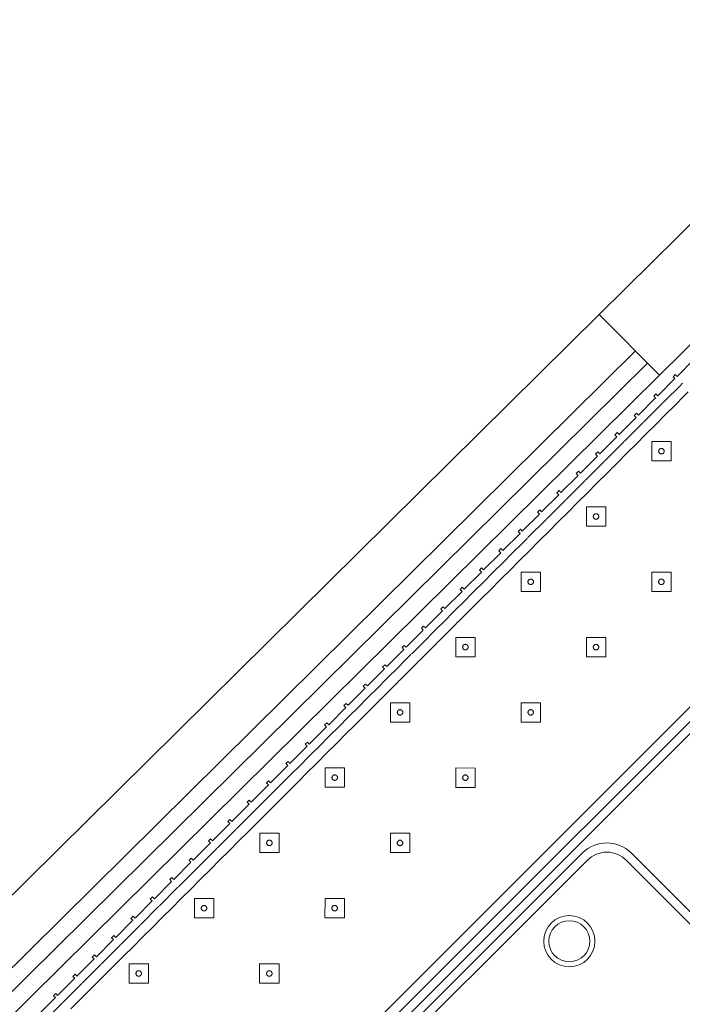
# Model space of a CAD drawing. Header units: metres. Extents: x 2232.4 to 2275.2, y 411.9 to 437.5.
# Tile 14 of 19: x 2265.4 to 2267.4, y 434.2 to 437.1. Entities that reach past the tile are written whole.
import ezdxf

# ---------------------------------------------------------------- set-up
doc = ezdxf.new("R2010")
doc.units = ezdxf.units.M
doc.layers.add('DOOR', color=5, linetype='Continuous')
doc.layers.add('WALL NEW', color=40, linetype='Continuous')
doc.layers.add('NC_N1_BANQUETTES', color=7, linetype='Continuous', lineweight=13)
doc.layers.add('NC_N1_TABLES', color=7, linetype='Continuous', lineweight=13)

# ---------------------------------------------------------------- blocks, each defined once
blk = doc.blocks.new('RP_MODERN_EXTENDED_TRIANGLE_L')
at = {"color": 0, "linetype": 'Continuous', "lineweight": -2}
for points in [[(3.96, 0.035), (3.889, 0.035), (3.889, 0.027), (3.88, 0.027), (3.88, 0.035), (3.809, 0.035), (3.809, 0.027), (3.8, 0.027), (3.8, 0.035), (3.729, 0.035), (3.729, 0.027), (3.72, 0.027), (3.72, 0.035), (3.649, 0.035), (3.649, 0.027), (3.64, 0.027), (3.64, 0.035), (3.569, 0.035), (3.569, 0.027), (3.56, 0.027), (3.56, 0.035), (3.489, 0.035), (3.489, 0.027), (3.48, 0.027), (3.48, 0.035), (3.409, 0.035), (3.409, 0.027), (3.4, 0.027), (3.4, 0.035), (3.329, 0.035), (3.329, 0.027), (3.32, 0.027), (3.32, 0.035), (3.249, 0.035), (3.249, 0.027), (3.24, 0.027), (3.24, 0.035), (3.169, 0.035), (3.169, 0.027), (3.16, 0.027), (3.16, 0.035), (3.089, 0.035), (3.089, 0.027), (3.08, 0.027), (3.08, 0.035), (3.009, 0.035), (3.009, 0.027), (3, 0.027), (3, 0.035), (2.929, 0.035), (2.929, 0.027), (2.92, 0.027), (2.92, 0.035), (2.849, 0.035), (2.849, 0.027), (2.84, 0.027), (2.84, 0.035), (2.769, 0.035), (2.769, 0.027), (2.76, 0.027), (2.76, 0.035), (2.689, 0.035), (2.689, 0.027), (2.68, 0.027), (2.68, 0.035), (2.609, 0.035), (2.609, 0.027), (2.6, 0.027), (2.6, 0.035), (2.529, 0.035), (2.529, 0.027), (2.52, 0.027), (2.52, 0.035), (2.449, 0.035), (2.449, 0.027), (2.44, 0.027), (2.44, 0.035), (2.369, 0.035), (2.369, 0.027), (2.36, 0.027), (2.36, 0.035), (2.289, 0.035), (2.289, 0.027), (2.28, 0.027), (2.28, 0.035), (2.209, 0.035), (2.209, 0.027), (2.2, 0.027), (2.2, 0.035), (2.129, 0.035), (2.129, 0.027), (2.12, 0.027), (2.12, 0.035), (2.049, 0.035), (2.049, 0.027), (2.04, 0.027), (2.04, 0.035), (1.969, 0.035), (1.969, 0.027), (1.96, 0.027), (1.96, 0.035), (1.889, 0.035), (1.889, 0.027), (1.88, 0.027), (1.88, 0.035), (1.809, 0.035), (1.809, 0.027), (1.8, 0.027), (1.8, 0.035), (1.729, 0.035), (1.729, 0.027), (1.72, 0.027), (1.72, 0.035), (1.649, 0.035), (1.649, 0.027), (1.64, 0.027), (1.64, 0.035), (1.569, 0.035), (1.569, 0.027), (1.56, 0.027), (1.56, 0.035), (1.489, 0.035), (1.489, 0.027), (1.48, 0.027), (1.48, 0.035), (1.409, 0.035), (1.409, 0.027), (1.4, 0.027), (1.4, 0.035), (1.329, 0.035), (1.329, 0.027), (1.32, 0.027), (1.32, 0.035), (1.249, 0.035)], [(0.8, 4.1), (0.8, 0.8), (4.1, 0.8)], [(3.96, 0.06), (3.889, 0.06), (3.8865, 0.0599), (3.8845, 0.0596), (3.8825, 0.0599), (3.88, 0.06), (3.809, 0.06), (3.8065, 0.0599), (3.8045, 0.0596), (3.8025, 0.0599), (3.8, 0.06), (3.729, 0.06), (3.7265, 0.0599), (3.7245, 0.0596), (3.7225, 0.0599), (3.72, 0.06), (3.649, 0.06), (3.6465, 0.0599), (3.6445, 0.0596), (3.6425, 0.0599), (3.64, 0.06), (3.569, 0.06), (3.5665, 0.0599), (3.5645, 0.0596), (3.5625, 0.0599), (3.56, 0.06), (3.489, 0.06), (3.4865, 0.0599), (3.4845, 0.0596), (3.4825, 0.0599), (3.48, 0.06), (3.409, 0.06), (3.4065, 0.0599), (3.4045, 0.0596), (3.4025, 0.0599), (3.4, 0.06), (3.329, 0.06), (3.3265, 0.0599), (3.3245, 0.0596), (3.3225, 0.0599), (3.32, 0.06), (3.249, 0.06), (3.2465, 0.0599), (3.2445, 0.0596), (3.2425, 0.0599), (3.24, 0.06), (3.169, 0.06), (3.1665, 0.0599), (3.1645, 0.0596), (3.1625, 0.0599), (3.16, 0.06), (3.089, 0.06), (3.0865, 0.0599), (3.0845, 0.0596), (3.0825, 0.0599), (3.08, 0.06), (3.009, 0.06), (3.0065, 0.0599), (3.0045, 0.0596), (3.0025, 0.0599), (3, 0.06), (2.929, 0.06), (2.9265, 0.0599), (2.9245, 0.0596), (2.9225, 0.0599), (2.92, 0.06), (2.849, 0.06), (2.8465, 0.0599), (2.8445, 0.0596), (2.8425, 0.0599), (2.84, 0.06), (2.769, 0.06), (2.7665, 0.0599), (2.7645, 0.0596), (2.7625, 0.0599), (2.76, 0.06), (2.689, 0.06), (2.6865, 0.0599), (2.6845, 0.0596), (2.6825, 0.0599), (2.68, 0.06), (2.609, 0.06), (2.6065, 0.0599), (2.6045, 0.0596), (2.6025, 0.0599), (2.6, 0.06), (2.529, 0.06), (2.5265, 0.0599), (2.5245, 0.0596), (2.5225, 0.0599), (2.52, 0.06), (2.449, 0.06), (2.4465, 0.0599), (2.4445, 0.0596), (2.4425, 0.0599), (2.44, 0.06), (2.369, 0.06), (2.3665, 0.0599), (2.3645, 0.0596), (2.3625, 0.0599), (2.36, 0.06), (2.289, 0.06), (2.2865, 0.0599), (2.2845, 0.0596), (2.2825, 0.0599), (2.28, 0.06), (2.209, 0.06), (2.2065, 0.0599), (2.2045, 0.0596), (2.2025, 0.0599), (2.2, 0.06), (2.129, 0.06), (2.1265, 0.0599), (2.1245, 0.0596), (2.1225, 0.0599), (2.12, 0.06), (2.049, 0.06), (2.0465, 0.0599), (2.0445, 0.0596), (2.0425, 0.0599), (2.04, 0.06), (1.969, 0.06), (1.9665, 0.0599), (1.9645, 0.0596), (1.9625, 0.0599), (1.96, 0.06), (1.889, 0.06), (1.8865, 0.0599), (1.8845, 0.0596), (1.8825, 0.0599), (1.88, 0.06), (1.809, 0.06), (1.8065, 0.0599), (1.8045, 0.0596), (1.8025, 0.0599), (1.8, 0.06), (1.729, 0.06), (1.7265, 0.0599), (1.7245, 0.0596), (1.7225, 0.0599), (1.72, 0.06), (1.649, 0.06), (1.6465, 0.0599), (1.6445, 0.0596), (1.6425, 0.0599), (1.64, 0.06), (1.569, 0.06), (1.5665, 0.0599), (1.5645, 0.0596), (1.5625, 0.0599), (1.56, 0.06), (1.489, 0.06), (1.4865, 0.0599), (1.4845, 0.0596), (1.4825, 0.0599), (1.48, 0.06), (1.409, 0.06), (1.4065, 0.0599), (1.4045, 0.0596), (1.4025, 0.0599), (1.4, 0.06), (1.329, 0.06), (1.3265, 0.0599), (1.3245, 0.0596), (1.3225, 0.0599)], [(0.775, 4.1), (0.775, 0.8), (0.7751, 0.7975), (0.7755, 0.7951), (0.7761, 0.7927), (0.7769, 0.7904), (0.778, 0.7882), (0.7792, 0.7861), (0.7807, 0.7841), (0.7823, 0.7823), (0.7841, 0.7807), (0.7861, 0.7792), (0.7882, 0.778), (0.7904, 0.7769), (0.7927, 0.7761), (0.7951, 0.7755), (0.7975, 0.7751), (0.8, 0.775), (4.1, 0.775)], [(3.88, 0.09), (3.809, 0.09), (3.8045, 0.0898), (3.8, 0.09), (3.729, 0.09), (3.7245, 0.0898), (3.72, 0.09), (3.649, 0.09), (3.6445, 0.0898), (3.64, 0.09), (3.569, 0.09), (3.5645, 0.0898), (3.56, 0.09), (3.489, 0.09), (3.4845, 0.0898), (3.48, 0.09), (3.409, 0.09), (3.4045, 0.0898), (3.4, 0.09), (3.329, 0.09), (3.3245, 0.0898), (3.32, 0.09), (3.249, 0.09), (3.2445, 0.0898), (3.24, 0.09), (3.169, 0.09), (3.1645, 0.0898), (3.16, 0.09), (3.089, 0.09), (3.0845, 0.0898), (3.08, 0.09), (3.009, 0.09), (3.0045, 0.0898), (3, 0.09), (2.929, 0.09), (2.9245, 0.0898), (2.92, 0.09), (2.849, 0.09), (2.8445, 0.0898), (2.84, 0.09), (2.769, 0.09), (2.7645, 0.0898), (2.76, 0.09), (2.689, 0.09), (2.6845, 0.0898), (2.68, 0.09), (2.609, 0.09), (2.6045, 0.0898), (2.6, 0.09), (2.529, 0.09), (2.5245, 0.0898), (2.52, 0.09), (2.449, 0.09), (2.4445, 0.0898), (2.44, 0.09), (2.369, 0.09), (2.3645, 0.0898), (2.36, 0.09), (2.289, 0.09), (2.2845, 0.0898), (2.28, 0.09), (2.209, 0.09), (2.2045, 0.0898), (2.2, 0.09), (2.129, 0.09), (2.1245, 0.0898), (2.12, 0.09), (2.049, 0.09), (2.0445, 0.0898), (2.04, 0.09), (1.969, 0.09), (1.9645, 0.0898), (1.96, 0.09), (1.889, 0.09), (1.8845, 0.0898), (1.88, 0.09), (1.809, 0.09), (1.8045, 0.0898), (1.8, 0.09), (1.729, 0.09), (1.7245, 0.0898), (1.72, 0.09), (1.649, 0.09), (1.6445, 0.0898), (1.64, 0.09), (1.569, 0.09), (1.5645, 0.0898), (1.56, 0.09), (1.489, 0.09), (1.4845, 0.0898), (1.48, 0.09), (1.409, 0.09), (1.4045, 0.0898), (1.4, 0.09), (1.329, 0.09)], [(0.745, 4.1), (0.745, 0.8), (0.7453, 0.7946), (0.7461, 0.7893), (0.7474, 0.784), (0.7492, 0.779), (0.7515, 0.7741), (0.7543, 0.7694), (0.7575, 0.7651), (0.7611, 0.7611), (0.7651, 0.7575), (0.7694, 0.7543), (0.7741, 0.7515), (0.779, 0.7492), (0.784, 0.7474), (0.7893, 0.7461), (0.7946, 0.7453), (0.8, 0.745), (4.1, 0.745)]]:
    blk.add_lwpolyline(points, dxfattribs=at)
for points in [[(1.777, 0.387), (1.817, 0.427), (1.777, 0.467), (1.737, 0.427)], [(2.047, 0.387), (2.087, 0.427), (2.047, 0.467), (2.007, 0.427)], [(2.317, 0.387), (2.357, 0.427), (2.317, 0.467), (2.277, 0.427)], [(2.587, 0.387), (2.627, 0.427), (2.587, 0.467), (2.547, 0.427)], [(2.857, 0.387), (2.897, 0.427), (2.857, 0.467), (2.817, 0.427)], [(3.127, 0.387), (3.167, 0.427), (3.127, 0.467), (3.087, 0.427)], [(3.397, 0.387), (3.437, 0.427), (3.397, 0.467), (3.357, 0.427)], [(1.785, 0.427), (1.785, 0.4262), (1.7848, 0.4254), (1.7847, 0.4247), (1.7844, 0.4239), (1.7841, 0.4232), (1.7837, 0.4226), (1.7832, 0.4219), (1.7827, 0.4213), (1.7821, 0.4208), (1.7814, 0.4203), (1.7808, 0.4199), (1.7801, 0.4196), (1.7793, 0.4193), (1.7786, 0.4192), (1.7778, 0.419), (1.777, 0.419), (1.7762, 0.419), (1.7754, 0.4192), (1.7747, 0.4193), (1.7739, 0.4196), (1.7732, 0.4199), (1.7726, 0.4203), (1.7719, 0.4208), (1.7713, 0.4213), (1.7708, 0.4219), (1.7703, 0.4226), (1.7699, 0.4232), (1.7696, 0.4239), (1.7693, 0.4247), (1.7692, 0.4254), (1.769, 0.4262), (1.769, 0.427), (1.769, 0.4278), (1.7692, 0.4286), (1.7693, 0.4293), (1.7696, 0.4301), (1.7699, 0.4308), (1.7703, 0.4314), (1.7708, 0.4321), (1.7713, 0.4327), (1.7719, 0.4332), (1.7726, 0.4337), (1.7732, 0.4341), (1.7739, 0.4344), (1.7747, 0.4347), (1.7754, 0.4348), (1.7762, 0.435), (1.777, 0.435), (1.7778, 0.435), (1.7786, 0.4348), (1.7793, 0.4347), (1.7801, 0.4344), (1.7808, 0.4341), (1.7814, 0.4337), (1.7821, 0.4332), (1.7827, 0.4327), (1.7832, 0.4321), (1.7837, 0.4314), (1.7841, 0.4308), (1.7844, 0.4301), (1.7847, 0.4293), (1.7848, 0.4286), (1.785, 0.4278)], [(2.055, 0.427), (2.055, 0.4262), (2.0548, 0.4254), (2.0547, 0.4247), (2.0544, 0.4239), (2.0541, 0.4232), (2.0537, 0.4226), (2.0532, 0.4219), (2.0527, 0.4213), (2.0521, 0.4208), (2.0514, 0.4203), (2.0508, 0.4199), (2.0501, 0.4196), (2.0493, 0.4193), (2.0486, 0.4192), (2.0478, 0.419), (2.047, 0.419), (2.0462, 0.419), (2.0454, 0.4192), (2.0447, 0.4193), (2.0439, 0.4196), (2.0432, 0.4199), (2.0426, 0.4203), (2.0419, 0.4208), (2.0413, 0.4213), (2.0408, 0.4219), (2.0403, 0.4226), (2.0399, 0.4232), (2.0396, 0.4239), (2.0393, 0.4247), (2.0392, 0.4254), (2.039, 0.4262), (2.039, 0.427), (2.039, 0.4278), (2.0392, 0.4286), (2.0393, 0.4293), (2.0396, 0.4301), (2.0399, 0.4308), (2.0403, 0.4314), (2.0408, 0.4321), (2.0413, 0.4327), (2.0419, 0.4332), (2.0426, 0.4337), (2.0432, 0.4341), (2.0439, 0.4344), (2.0447, 0.4347), (2.0454, 0.4348), (2.0462, 0.435), (2.047, 0.435), (2.0478, 0.435), (2.0486, 0.4348), (2.0493, 0.4347), (2.0501, 0.4344), (2.0508, 0.4341), (2.0514, 0.4337), (2.0521, 0.4332), (2.0527, 0.4327), (2.0532, 0.4321), (2.0537, 0.4314), (2.0541, 0.4308), (2.0544, 0.4301), (2.0547, 0.4293), (2.0548, 0.4286), (2.055, 0.4278)], [(2.325, 0.427), (2.325, 0.4262), (2.3248, 0.4254), (2.3247, 0.4247), (2.3244, 0.4239), (2.3241, 0.4232), (2.3237, 0.4226), (2.3232, 0.4219), (2.3227, 0.4213), (2.3221, 0.4208), (2.3214, 0.4203), (2.3208, 0.4199), (2.3201, 0.4196), (2.3193, 0.4193), (2.3186, 0.4192), (2.3178, 0.419), (2.317, 0.419), (2.3162, 0.419), (2.3154, 0.4192), (2.3147, 0.4193), (2.3139, 0.4196), (2.3132, 0.4199), (2.3126, 0.4203), (2.3119, 0.4208), (2.3113, 0.4213), (2.3108, 0.4219), (2.3103, 0.4226), (2.3099, 0.4232), (2.3096, 0.4239), (2.3093, 0.4247), (2.3092, 0.4254), (2.309, 0.4262), (2.309, 0.427), (2.309, 0.4278), (2.3092, 0.4286), (2.3093, 0.4293), (2.3096, 0.4301), (2.3099, 0.4308), (2.3103, 0.4314), (2.3108, 0.4321), (2.3113, 0.4327), (2.3119, 0.4332), (2.3126, 0.4337), (2.3132, 0.4341), (2.3139, 0.4344), (2.3147, 0.4347), (2.3154, 0.4348), (2.3162, 0.435), (2.317, 0.435), (2.3178, 0.435), (2.3186, 0.4348), (2.3193, 0.4347), (2.3201, 0.4344), (2.3208, 0.4341), (2.3214, 0.4337), (2.3221, 0.4332), (2.3227, 0.4327), (2.3232, 0.4321), (2.3237, 0.4314), (2.3241, 0.4308), (2.3244, 0.4301), (2.3247, 0.4293), (2.3248, 0.4286), (2.325, 0.4278)], [(2.595, 0.427), (2.595, 0.4262), (2.5948, 0.4254), (2.5947, 0.4247), (2.5944, 0.4239), (2.5941, 0.4232), (2.5937, 0.4226), (2.5932, 0.4219), (2.5927, 0.4213), (2.5921, 0.4208), (2.5914, 0.4203), (2.5908, 0.4199), (2.5901, 0.4196), (2.5893, 0.4193), (2.5886, 0.4192), (2.5878, 0.419), (2.587, 0.419), (2.5862, 0.419), (2.5854, 0.4192), (2.5847, 0.4193), (2.5839, 0.4196), (2.5832, 0.4199), (2.5826, 0.4203), (2.5819, 0.4208), (2.5813, 0.4213), (2.5808, 0.4219), (2.5803, 0.4226), (2.5799, 0.4232), (2.5796, 0.4239), (2.5793, 0.4247), (2.5792, 0.4254), (2.579, 0.4262), (2.579, 0.427), (2.579, 0.4278), (2.5792, 0.4286), (2.5793, 0.4293), (2.5796, 0.4301), (2.5799, 0.4308), (2.5803, 0.4314), (2.5808, 0.4321), (2.5813, 0.4327), (2.5819, 0.4332), (2.5826, 0.4337), (2.5832, 0.4341), (2.5839, 0.4344), (2.5847, 0.4347), (2.5854, 0.4348), (2.5862, 0.435), (2.587, 0.435), (2.5878, 0.435), (2.5886, 0.4348), (2.5893, 0.4347), (2.5901, 0.4344), (2.5908, 0.4341), (2.5914, 0.4337), (2.5921, 0.4332), (2.5927, 0.4327), (2.5932, 0.4321), (2.5937, 0.4314), (2.5941, 0.4308), (2.5944, 0.4301), (2.5947, 0.4293), (2.5948, 0.4286), (2.595, 0.4278)], [(2.865, 0.427), (2.865, 0.4262), (2.8648, 0.4254), (2.8647, 0.4247), (2.8644, 0.4239), (2.8641, 0.4232), (2.8637, 0.4226), (2.8632, 0.4219), (2.8627, 0.4213), (2.8621, 0.4208), (2.8614, 0.4203), (2.8608, 0.4199), (2.8601, 0.4196), (2.8593, 0.4193), (2.8586, 0.4192), (2.8578, 0.419), (2.857, 0.419), (2.8562, 0.419), (2.8554, 0.4192), (2.8547, 0.4193), (2.8539, 0.4196), (2.8532, 0.4199), (2.8526, 0.4203), (2.8519, 0.4208), (2.8513, 0.4213), (2.8508, 0.4219), (2.8503, 0.4226), (2.8499, 0.4232), (2.8496, 0.4239), (2.8493, 0.4247), (2.8492, 0.4254), (2.849, 0.4262), (2.849, 0.427), (2.849, 0.4278), (2.8492, 0.4286), (2.8493, 0.4293), (2.8496, 0.4301), (2.8499, 0.4308), (2.8503, 0.4314), (2.8508, 0.4321), (2.8513, 0.4327), (2.8519, 0.4332), (2.8526, 0.4337), (2.8532, 0.4341), (2.8539, 0.4344), (2.8547, 0.4347), (2.8554, 0.4348), (2.8562, 0.435), (2.857, 0.435), (2.8578, 0.435), (2.8586, 0.4348), (2.8593, 0.4347), (2.8601, 0.4344), (2.8608, 0.4341), (2.8614, 0.4337), (2.8621, 0.4332), (2.8627, 0.4327), (2.8632, 0.4321), (2.8637, 0.4314), (2.8641, 0.4308), (2.8644, 0.4301), (2.8647, 0.4293), (2.8648, 0.4286), (2.865, 0.4278)], [(3.135, 0.427), (3.135, 0.4262), (3.1348, 0.4254), (3.1347, 0.4247), (3.1344, 0.4239), (3.1341, 0.4232), (3.1337, 0.4226), (3.1332, 0.4219), (3.1327, 0.4213), (3.1321, 0.4208), (3.1314, 0.4203), (3.1308, 0.4199), (3.1301, 0.4196), (3.1293, 0.4193), (3.1286, 0.4192), (3.1278, 0.419), (3.127, 0.419), (3.1262, 0.419), (3.1254, 0.4192), (3.1247, 0.4193), (3.1239, 0.4196), (3.1232, 0.4199), (3.1226, 0.4203), (3.1219, 0.4208), (3.1213, 0.4213), (3.1208, 0.4219), (3.1203, 0.4226), (3.1199, 0.4232), (3.1196, 0.4239), (3.1193, 0.4247), (3.1192, 0.4254), (3.119, 0.4262), (3.119, 0.427), (3.119, 0.4278), (3.1192, 0.4286), (3.1193, 0.4293), (3.1196, 0.4301), (3.1199, 0.4308), (3.1203, 0.4314), (3.1208, 0.4321), (3.1213, 0.4327), (3.1219, 0.4332), (3.1226, 0.4337), (3.1232, 0.4341), (3.1239, 0.4344), (3.1247, 0.4347), (3.1254, 0.4348), (3.1262, 0.435), (3.127, 0.435), (3.1278, 0.435), (3.1286, 0.4348), (3.1293, 0.4347), (3.1301, 0.4344), (3.1308, 0.4341), (3.1314, 0.4337), (3.1321, 0.4332), (3.1327, 0.4327), (3.1332, 0.4321), (3.1337, 0.4314), (3.1341, 0.4308), (3.1344, 0.4301), (3.1347, 0.4293), (3.1348, 0.4286), (3.135, 0.4278)], [(3.405, 0.427), (3.405, 0.4262), (3.4048, 0.4254), (3.4047, 0.4247), (3.4044, 0.4239), (3.4041, 0.4232), (3.4037, 0.4226), (3.4032, 0.4219), (3.4027, 0.4213), (3.4021, 0.4208), (3.4014, 0.4203), (3.4008, 0.4199), (3.4001, 0.4196), (3.3993, 0.4193), (3.3986, 0.4192), (3.3978, 0.419), (3.397, 0.419), (3.3962, 0.419), (3.3954, 0.4192), (3.3947, 0.4193), (3.3939, 0.4196), (3.3932, 0.4199), (3.3926, 0.4203), (3.3919, 0.4208), (3.3913, 0.4213), (3.3908, 0.4219), (3.3903, 0.4226), (3.3899, 0.4232), (3.3896, 0.4239), (3.3893, 0.4247), (3.3892, 0.4254), (3.389, 0.4262), (3.389, 0.427), (3.389, 0.4278), (3.3892, 0.4286), (3.3893, 0.4293), (3.3896, 0.4301), (3.3899, 0.4308), (3.3903, 0.4314), (3.3908, 0.4321), (3.3913, 0.4327), (3.3919, 0.4332), (3.3926, 0.4337), (3.3932, 0.4341), (3.3939, 0.4344), (3.3947, 0.4347), (3.3954, 0.4348), (3.3962, 0.435), (3.397, 0.435), (3.3978, 0.435), (3.3986, 0.4348), (3.3993, 0.4347), (3.4001, 0.4344), (3.4008, 0.4341), (3.4014, 0.4337), (3.4021, 0.4332), (3.4027, 0.4327), (3.4032, 0.4321), (3.4037, 0.4314), (3.4041, 0.4308), (3.4044, 0.4301), (3.4047, 0.4293), (3.4048, 0.4286), (3.405, 0.4278)], [(1.507, 0.117), (1.547, 0.157), (1.507, 0.197), (1.467, 0.157)], [(1.777, 0.117), (1.817, 0.157), (1.777, 0.197), (1.737, 0.157)], [(2.047, 0.117), (2.087, 0.157), (2.047, 0.197), (2.007, 0.157)], [(2.317, 0.117), (2.357, 0.157), (2.317, 0.197), (2.277, 0.157)], [(2.587, 0.117), (2.627, 0.157), (2.587, 0.197), (2.547, 0.157)], [(2.857, 0.117), (2.897, 0.157), (2.857, 0.197), (2.817, 0.157)], [(3.127, 0.117), (3.167, 0.157), (3.127, 0.197), (3.087, 0.157)], [(3.397, 0.117), (3.437, 0.157), (3.397, 0.197), (3.357, 0.157)], [(3.667, 0.117), (3.707, 0.157), (3.667, 0.197), (3.627, 0.157)], [(1.515, 0.157), (1.515, 0.1562), (1.5148, 0.1554), (1.5147, 0.1547), (1.5144, 0.1539), (1.5141, 0.1532), (1.5137, 0.1526), (1.5132, 0.1519), (1.5127, 0.1513), (1.5121, 0.1508), (1.5114, 0.1503), (1.5108, 0.1499), (1.5101, 0.1496), (1.5093, 0.1493), (1.5086, 0.1492), (1.5078, 0.149), (1.507, 0.149), (1.5062, 0.149), (1.5054, 0.1492), (1.5047, 0.1493), (1.5039, 0.1496), (1.5032, 0.1499), (1.5026, 0.1503), (1.5019, 0.1508), (1.5013, 0.1513), (1.5008, 0.1519), (1.5003, 0.1526), (1.4999, 0.1532), (1.4996, 0.1539), (1.4993, 0.1547), (1.4992, 0.1554), (1.499, 0.1562), (1.499, 0.157), (1.499, 0.1578), (1.4992, 0.1586), (1.4993, 0.1593), (1.4996, 0.1601), (1.4999, 0.1608), (1.5003, 0.1614), (1.5008, 0.1621), (1.5013, 0.1627), (1.5019, 0.1632), (1.5026, 0.1637), (1.5032, 0.1641), (1.5039, 0.1644), (1.5047, 0.1647), (1.5054, 0.1648), (1.5062, 0.165), (1.507, 0.165), (1.5078, 0.165), (1.5086, 0.1648), (1.5093, 0.1647), (1.5101, 0.1644), (1.5108, 0.1641), (1.5114, 0.1637), (1.5121, 0.1632), (1.5127, 0.1627), (1.5132, 0.1621), (1.5137, 0.1614), (1.5141, 0.1608), (1.5144, 0.1601), (1.5147, 0.1593), (1.5148, 0.1586), (1.515, 0.1578)], [(1.785, 0.157), (1.785, 0.1562), (1.7848, 0.1554), (1.7847, 0.1547), (1.7844, 0.1539), (1.7841, 0.1532), (1.7837, 0.1526), (1.7832, 0.1519), (1.7827, 0.1513), (1.7821, 0.1508), (1.7814, 0.1503), (1.7808, 0.1499), (1.7801, 0.1496), (1.7793, 0.1493), (1.7786, 0.1492), (1.7778, 0.149), (1.777, 0.149), (1.7762, 0.149), (1.7754, 0.1492), (1.7747, 0.1493), (1.7739, 0.1496), (1.7732, 0.1499), (1.7726, 0.1503), (1.7719, 0.1508), (1.7713, 0.1513), (1.7708, 0.1519), (1.7703, 0.1526), (1.7699, 0.1532), (1.7696, 0.1539), (1.7693, 0.1547), (1.7692, 0.1554), (1.769, 0.1562), (1.769, 0.157), (1.769, 0.1578), (1.7692, 0.1586), (1.7693, 0.1593), (1.7696, 0.1601), (1.7699, 0.1608), (1.7703, 0.1614), (1.7708, 0.1621), (1.7713, 0.1627), (1.7719, 0.1632), (1.7726, 0.1637), (1.7732, 0.1641), (1.7739, 0.1644), (1.7747, 0.1647), (1.7754, 0.1648), (1.7762, 0.165), (1.777, 0.165), (1.7778, 0.165), (1.7786, 0.1648), (1.7793, 0.1647), (1.7801, 0.1644), (1.7808, 0.1641), (1.7814, 0.1637), (1.7821, 0.1632), (1.7827, 0.1627), (1.7832, 0.1621), (1.7837, 0.1614), (1.7841, 0.1608), (1.7844, 0.1601), (1.7847, 0.1593), (1.7848, 0.1586), (1.785, 0.1578)], [(2.055, 0.157), (2.055, 0.1562), (2.0548, 0.1554), (2.0547, 0.1547), (2.0544, 0.1539), (2.0541, 0.1532), (2.0537, 0.1526), (2.0532, 0.1519), (2.0527, 0.1513), (2.0521, 0.1508), (2.0514, 0.1503), (2.0508, 0.1499), (2.0501, 0.1496), (2.0493, 0.1493), (2.0486, 0.1492), (2.0478, 0.149), (2.047, 0.149), (2.0462, 0.149), (2.0454, 0.1492), (2.0447, 0.1493), (2.0439, 0.1496), (2.0432, 0.1499), (2.0426, 0.1503), (2.0419, 0.1508), (2.0413, 0.1513), (2.0408, 0.1519), (2.0403, 0.1526), (2.0399, 0.1532), (2.0396, 0.1539), (2.0393, 0.1547), (2.0392, 0.1554), (2.039, 0.1562), (2.039, 0.157), (2.039, 0.1578), (2.0392, 0.1586), (2.0393, 0.1593), (2.0396, 0.1601), (2.0399, 0.1608), (2.0403, 0.1614), (2.0408, 0.1621), (2.0413, 0.1627), (2.0419, 0.1632), (2.0426, 0.1637), (2.0432, 0.1641), (2.0439, 0.1644), (2.0447, 0.1647), (2.0454, 0.1648), (2.0462, 0.165), (2.047, 0.165), (2.0478, 0.165), (2.0486, 0.1648), (2.0493, 0.1647), (2.0501, 0.1644), (2.0508, 0.1641), (2.0514, 0.1637), (2.0521, 0.1632), (2.0527, 0.1627), (2.0532, 0.1621), (2.0537, 0.1614), (2.0541, 0.1608), (2.0544, 0.1601), (2.0547, 0.1593), (2.0548, 0.1586), (2.055, 0.1578)], [(2.325, 0.157), (2.325, 0.1562), (2.3248, 0.1554), (2.3247, 0.1547), (2.3244, 0.1539), (2.3241, 0.1532), (2.3237, 0.1526), (2.3232, 0.1519), (2.3227, 0.1513), (2.3221, 0.1508), (2.3214, 0.1503), (2.3208, 0.1499), (2.3201, 0.1496), (2.3193, 0.1493), (2.3186, 0.1492), (2.3178, 0.149), (2.317, 0.149), (2.3162, 0.149), (2.3154, 0.1492), (2.3147, 0.1493), (2.3139, 0.1496), (2.3132, 0.1499), (2.3126, 0.1503), (2.3119, 0.1508), (2.3113, 0.1513), (2.3108, 0.1519), (2.3103, 0.1526), (2.3099, 0.1532), (2.3096, 0.1539), (2.3093, 0.1547), (2.3092, 0.1554), (2.309, 0.1562), (2.309, 0.157), (2.309, 0.1578), (2.3092, 0.1586), (2.3093, 0.1593), (2.3096, 0.1601), (2.3099, 0.1608), (2.3103, 0.1614), (2.3108, 0.1621), (2.3113, 0.1627), (2.3119, 0.1632), (2.3126, 0.1637), (2.3132, 0.1641), (2.3139, 0.1644), (2.3147, 0.1647), (2.3154, 0.1648), (2.3162, 0.165), (2.317, 0.165), (2.3178, 0.165), (2.3186, 0.1648), (2.3193, 0.1647), (2.3201, 0.1644), (2.3208, 0.1641), (2.3214, 0.1637), (2.3221, 0.1632), (2.3227, 0.1627), (2.3232, 0.1621), (2.3237, 0.1614), (2.3241, 0.1608), (2.3244, 0.1601), (2.3247, 0.1593), (2.3248, 0.1586), (2.325, 0.1578)], [(2.595, 0.157), (2.595, 0.1562), (2.5948, 0.1554), (2.5947, 0.1547), (2.5944, 0.1539), (2.5941, 0.1532), (2.5937, 0.1526), (2.5932, 0.1519), (2.5927, 0.1513), (2.5921, 0.1508), (2.5914, 0.1503), (2.5908, 0.1499), (2.5901, 0.1496), (2.5893, 0.1493), (2.5886, 0.1492), (2.5878, 0.149), (2.587, 0.149), (2.5862, 0.149), (2.5854, 0.1492), (2.5847, 0.1493), (2.5839, 0.1496), (2.5832, 0.1499), (2.5826, 0.1503), (2.5819, 0.1508), (2.5813, 0.1513), (2.5808, 0.1519), (2.5803, 0.1526), (2.5799, 0.1532), (2.5796, 0.1539), (2.5793, 0.1547), (2.5792, 0.1554), (2.579, 0.1562), (2.579, 0.157), (2.579, 0.1578), (2.5792, 0.1586), (2.5793, 0.1593), (2.5796, 0.1601), (2.5799, 0.1608), (2.5803, 0.1614), (2.5808, 0.1621), (2.5813, 0.1627), (2.5819, 0.1632), (2.5826, 0.1637), (2.5832, 0.1641), (2.5839, 0.1644), (2.5847, 0.1647), (2.5854, 0.1648), (2.5862, 0.165), (2.587, 0.165), (2.5878, 0.165), (2.5886, 0.1648), (2.5893, 0.1647), (2.5901, 0.1644), (2.5908, 0.1641), (2.5914, 0.1637), (2.5921, 0.1632), (2.5927, 0.1627), (2.5932, 0.1621), (2.5937, 0.1614), (2.5941, 0.1608), (2.5944, 0.1601), (2.5947, 0.1593), (2.5948, 0.1586), (2.595, 0.1578)], [(2.865, 0.157), (2.865, 0.1562), (2.8648, 0.1554), (2.8647, 0.1547), (2.8644, 0.1539), (2.8641, 0.1532), (2.8637, 0.1526), (2.8632, 0.1519), (2.8627, 0.1513), (2.8621, 0.1508), (2.8614, 0.1503), (2.8608, 0.1499), (2.8601, 0.1496), (2.8593, 0.1493), (2.8586, 0.1492), (2.8578, 0.149), (2.857, 0.149), (2.8562, 0.149), (2.8554, 0.1492), (2.8547, 0.1493), (2.8539, 0.1496), (2.8532, 0.1499), (2.8526, 0.1503), (2.8519, 0.1508), (2.8513, 0.1513), (2.8508, 0.1519), (2.8503, 0.1526), (2.8499, 0.1532), (2.8496, 0.1539), (2.8493, 0.1547), (2.8492, 0.1554), (2.849, 0.1562), (2.849, 0.157), (2.849, 0.1578), (2.8492, 0.1586), (2.8493, 0.1593), (2.8496, 0.1601), (2.8499, 0.1608), (2.8503, 0.1614), (2.8508, 0.1621), (2.8513, 0.1627), (2.8519, 0.1632), (2.8526, 0.1637), (2.8532, 0.1641), (2.8539, 0.1644), (2.8547, 0.1647), (2.8554, 0.1648), (2.8562, 0.165), (2.857, 0.165), (2.8578, 0.165), (2.8586, 0.1648), (2.8593, 0.1647), (2.8601, 0.1644), (2.8608, 0.1641), (2.8614, 0.1637), (2.8621, 0.1632), (2.8627, 0.1627), (2.8632, 0.1621), (2.8637, 0.1614), (2.8641, 0.1608), (2.8644, 0.1601), (2.8647, 0.1593), (2.8648, 0.1586), (2.865, 0.1578)], [(3.135, 0.157), (3.135, 0.1562), (3.1348, 0.1554), (3.1347, 0.1547), (3.1344, 0.1539), (3.1341, 0.1532), (3.1337, 0.1526), (3.1332, 0.1519), (3.1327, 0.1513), (3.1321, 0.1508), (3.1314, 0.1503), (3.1308, 0.1499), (3.1301, 0.1496), (3.1293, 0.1493), (3.1286, 0.1492), (3.1278, 0.149), (3.127, 0.149), (3.1262, 0.149), (3.1254, 0.1492), (3.1247, 0.1493), (3.1239, 0.1496), (3.1232, 0.1499), (3.1226, 0.1503), (3.1219, 0.1508), (3.1213, 0.1513), (3.1208, 0.1519), (3.1203, 0.1526), (3.1199, 0.1532), (3.1196, 0.1539), (3.1193, 0.1547), (3.1192, 0.1554), (3.119, 0.1562), (3.119, 0.157), (3.119, 0.1578), (3.1192, 0.1586), (3.1193, 0.1593), (3.1196, 0.1601), (3.1199, 0.1608), (3.1203, 0.1614), (3.1208, 0.1621), (3.1213, 0.1627), (3.1219, 0.1632), (3.1226, 0.1637), (3.1232, 0.1641), (3.1239, 0.1644), (3.1247, 0.1647), (3.1254, 0.1648), (3.1262, 0.165), (3.127, 0.165), (3.1278, 0.165), (3.1286, 0.1648), (3.1293, 0.1647), (3.1301, 0.1644), (3.1308, 0.1641), (3.1314, 0.1637), (3.1321, 0.1632), (3.1327, 0.1627), (3.1332, 0.1621), (3.1337, 0.1614), (3.1341, 0.1608), (3.1344, 0.1601), (3.1347, 0.1593), (3.1348, 0.1586), (3.135, 0.1578)], [(3.405, 0.157), (3.405, 0.1562), (3.4048, 0.1554), (3.4047, 0.1547), (3.4044, 0.1539), (3.4041, 0.1532), (3.4037, 0.1526), (3.4032, 0.1519), (3.4027, 0.1513), (3.4021, 0.1508), (3.4014, 0.1503), (3.4008, 0.1499), (3.4001, 0.1496), (3.3993, 0.1493), (3.3986, 0.1492), (3.3978, 0.149), (3.397, 0.149), (3.3962, 0.149), (3.3954, 0.1492), (3.3947, 0.1493), (3.3939, 0.1496), (3.3932, 0.1499), (3.3926, 0.1503), (3.3919, 0.1508), (3.3913, 0.1513), (3.3908, 0.1519), (3.3903, 0.1526), (3.3899, 0.1532), (3.3896, 0.1539), (3.3893, 0.1547), (3.3892, 0.1554), (3.389, 0.1562), (3.389, 0.157), (3.389, 0.1578), (3.3892, 0.1586), (3.3893, 0.1593), (3.3896, 0.1601), (3.3899, 0.1608), (3.3903, 0.1614), (3.3908, 0.1621), (3.3913, 0.1627), (3.3919, 0.1632), (3.3926, 0.1637), (3.3932, 0.1641), (3.3939, 0.1644), (3.3947, 0.1647), (3.3954, 0.1648), (3.3962, 0.165), (3.397, 0.165), (3.3978, 0.165), (3.3986, 0.1648), (3.3993, 0.1647), (3.4001, 0.1644), (3.4008, 0.1641), (3.4014, 0.1637), (3.4021, 0.1632), (3.4027, 0.1627), (3.4032, 0.1621), (3.4037, 0.1614), (3.4041, 0.1608), (3.4044, 0.1601), (3.4047, 0.1593), (3.4048, 0.1586), (3.405, 0.1578)], [(3.675, 0.157), (3.675, 0.1562), (3.6748, 0.1554), (3.6747, 0.1547), (3.6744, 0.1539), (3.6741, 0.1532), (3.6737, 0.1526), (3.6732, 0.1519), (3.6727, 0.1513), (3.6721, 0.1508), (3.6714, 0.1503), (3.6708, 0.1499), (3.6701, 0.1496), (3.6693, 0.1493), (3.6686, 0.1492), (3.6678, 0.149), (3.667, 0.149), (3.6662, 0.149), (3.6654, 0.1492), (3.6647, 0.1493), (3.6639, 0.1496), (3.6632, 0.1499), (3.6626, 0.1503), (3.6619, 0.1508), (3.6613, 0.1513), (3.6608, 0.1519), (3.6603, 0.1526), (3.6599, 0.1532), (3.6596, 0.1539), (3.6593, 0.1547), (3.6592, 0.1554), (3.659, 0.1562), (3.659, 0.157), (3.659, 0.1578), (3.6592, 0.1586), (3.6593, 0.1593), (3.6596, 0.1601), (3.6599, 0.1608), (3.6603, 0.1614), (3.6608, 0.1621), (3.6613, 0.1627), (3.6619, 0.1632), (3.6626, 0.1637), (3.6632, 0.1641), (3.6639, 0.1644), (3.6647, 0.1647), (3.6654, 0.1648), (3.6662, 0.165), (3.667, 0.165), (3.6678, 0.165), (3.6686, 0.1648), (3.6693, 0.1647), (3.6701, 0.1644), (3.6708, 0.1641), (3.6714, 0.1637), (3.6721, 0.1632), (3.6727, 0.1627), (3.6732, 0.1621), (3.6737, 0.1614), (3.6741, 0.1608), (3.6744, 0.1601), (3.6747, 0.1593), (3.6748, 0.1586), (3.675, 0.1578)]]:
    blk.add_lwpolyline(points, close=True, dxfattribs=at)
blk = doc.blocks.new('RP_MODERN_TABLE_4')
at = {"color": 0}
for points in [[(-0.5, -0.375), (0.5, -0.375, 0.414214), (0.6, -0.275), (0.6, 0.275, 0.414214), (0.5, 0.375), (-0.5, 0.375, 0.414214), (-0.6, 0.275), (-0.6, -0.275, 0.414214)], [(-0.495, -0.35), (0.495, -0.35, 0.414214), (0.575, -0.27), (0.575, 0.27, 0.414214), (0.495, 0.35), (-0.495, 0.35, 0.414214), (-0.575, 0.27), (-0.575, -0.27, 0.414214)]]:
    blk.add_lwpolyline(points, format="xyb", close=True, dxfattribs=at)
for centre, radius in [((-0.29, 0.22), 0.075), ((0.29, 0.22), 0.075), ((-0.29, 0.22), 0.06), ((0.29, 0.22), 0.06), ((0, 0), 0.05), ((-0.29, -0.22), 0.075), ((-0.29, -0.22), 0.06), ((0.29, -0.22), 0.075), ((0.29, -0.22), 0.06)]:
    blk.add_circle(centre, radius, dxfattribs=at)

msp = doc.modelspace()

# ---------------------------------------------------------------- linework, layer by layer
at = {"layer": 'DOOR'}
for p, q in [((2263.2804, 432.4208), (2267.1195, 436.2183)), ((2263.3859, 432.3141), (2267.225, 436.1117)), ((2263.4211, 432.2786), (2267.2602, 436.0761)), ((2263.4562, 432.243), (2267.2953, 436.0406))]:
    msp.add_line(p, q, dxfattribs=at)
at = {"layer": 'WALL NEW'}
for p, q in [((2267.9904, 437.0798), (2267.1195, 436.2183)), ((2268.1662, 436.9021), (2267.2953, 436.0406)), ((2267.1195, 436.2183), (2267.2953, 436.0406))]:
    msp.add_line(p, q, dxfattribs=at)

# ---------------------------------------------------------------- block references
at = {"layer": 'NC_N1_BANQUETTES', "linetype": 'Continuous', "rotation": 224.9851542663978}
msp.add_blockref('RP_MODERN_EXTENDED_TRIANGLE_L', (2268.2559, 436.9946), dxfattribs=at)
at = {"layer": 'NC_N1_TABLES', "linetype": 'Continuous', "rotation": 224.9851542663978}
msp.add_blockref('RP_MODERN_TABLE_4', (2266.9823, 434.0251), dxfattribs=at)

doc.saveas('drawing.dxf')
